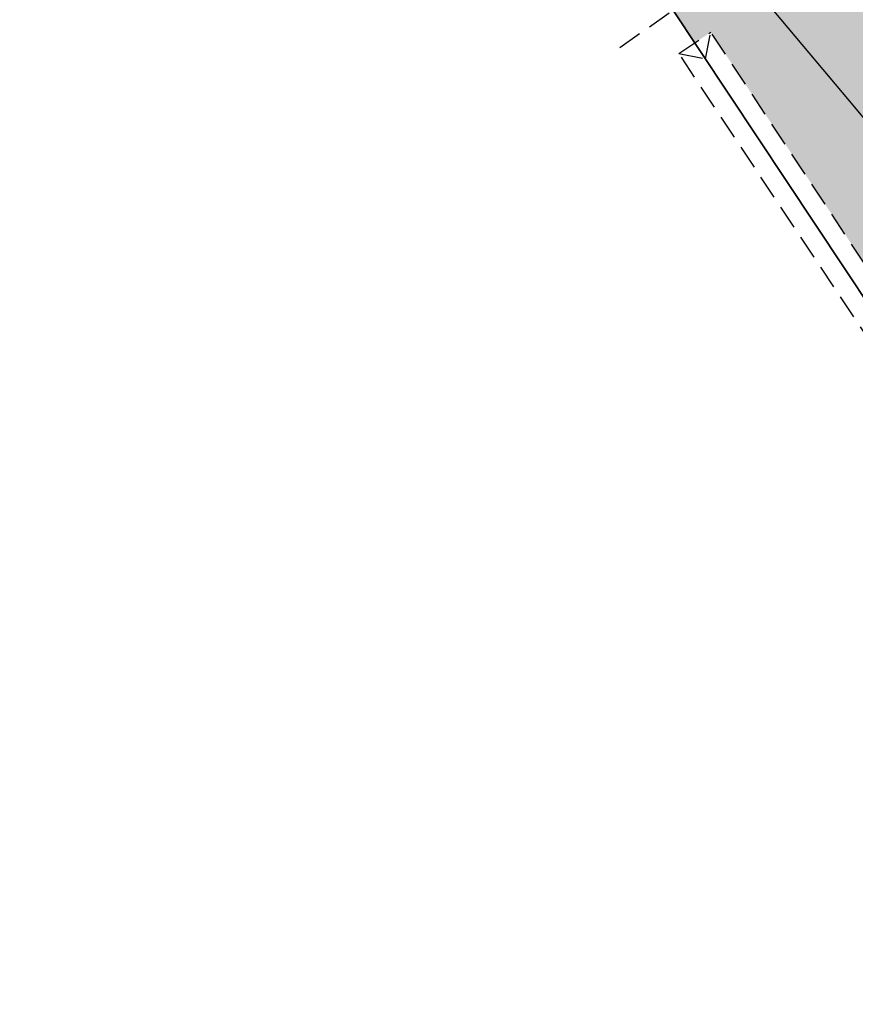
# Model space of a CAD drawing. Header units: metres. Extents: x 150631 to 152219, y 482740 to 484556.
# Tile 3 of 48: x 151716 to 151759, y 482915 to 482966. Entities that reach past the tile are written whole.
import ezdxf

# ---------------------------------------------------------------- set-up
doc = ezdxf.new("R2010")
doc.units = ezdxf.units.M
doc.linetypes.add('DASHED2', pattern=[0.375, 0.25, -0.125])
doc.layers.get('0').update_dxf_attribs({"lineweight": 25})
for name, color, linetype, lineweight, true_color in [('B-WE-KG-GRENS_PERCEEL-GV', 1, 'Continuous', 30, 0xff0000), ('N-WE-GR-STADSLANDBOUW-A', 7, 'Continuous', 35, 0xffff9e), ('N-WE-KG-GRENS_PERCEEL-G', 150, 'KG-PERCEEL', 35, 0x007fff)]:
    doc.layers.add(name, color=color, linetype=linetype, lineweight=lineweight, true_color=true_color)
doc.layers.add('N-WE-VH-VERHARDING_TEGEL-A', color=252, linetype='Continuous', lineweight=18, plot=False)
doc.styles.get("Standard").update_dxf_attribs({"font": 'NLCS-ISO.ttf'})
doc.linetypes.add('KG-PERCEEL', pattern='A,5.5,-2,["P",Standard,S=1.8,R=0,X=-0.5,Y=-0.9],-2,5.5,-2,[5,NLCS.shx,S=0.75,R=0,X=0,Y=0],-2', length=19)

msp = doc.modelspace()

# ---------------------------------------------------------------- hatches: boundary and pattern name
at = {"layer": 'N-WE-GR-STADSLANDBOUW-A', "transparency": 33554559}
h = msp.add_hatch(color=256, dxfattribs=at)
h.dxf.hatch_style = 1
h.paths.add_polyline_path([(151753.384, 482971.977, 0.440963), (151753.764, 482974.906), (151714.36, 483021.518, -0.001731), (151687.592, 483053.407), (151684.821, 483051.467), (151691.394, 483043.521), (151730.959, 482997.1), (151735.885, 482989.682), (151751.733, 482970.819)])
h.paths.add_polyline_path([(151751.733, 482970.819), (151735.885, 482989.682), (151748.358, 482970.898), (151747.525, 482970.344), (151748.647, 482968.656)])
h.paths.add_polyline_path([(151764.769, 482961.887), (151757.653, 482970.305, 0.38796), (151754.978, 482970.651), (151753.025, 482969.282), (151758.92, 482962.265), (151766.519, 482953.191, -0.046534), (151766.632, 482955.37, 0.21488)])
h.paths.add_polyline_path([(151779.865, 482933.574), (151769.286, 482946.089, -0.166679), (151766.519, 482953.191), (151758.92, 482962.265), (151753.025, 482969.282), (151749.753, 482966.989), (151750.882, 482965.289), (151751.715, 482965.843), (151783.599, 482917.827), (151786.153, 482919.719)])
h.paths.add_polyline_path([(151792.781, 482925.473, -0.234205), (151783.206, 482929.622), (151779.865, 482933.574), (151786.153, 482919.719), (151786.322, 482919.843, -0.338479), (151789.257, 482918.709), (151789.698, 482919.02), (151790.836, 482919.822), (151796.912, 482924.104, 0.187702)])
h.paths.add_polyline_path([(151803.685, 482928.878), (151799.73, 482926.09, 0.120629), (151800.365, 482924.813), (151800.88, 482924.204), (151801.644, 482924.85, 0.202673)])
h.paths.add_polyline_path([(151803.685, 482928.88, 0.104912), (151803.349, 482931.264), (151800.72, 482929.041, 0.279538), (151799.73, 482926.091)])
at = {"layer": 'N-WE-VH-VERHARDING_TEGEL-A'}
h = msp.add_hatch(dxfattribs=at)
h.set_pattern_fill('AVH-TEGEL_150X300_HALFST', color=256, scale=2.5, angle=91.9435, pattern_type=2)
h.set_pattern_definition([(38.790132, (151065.31077, 483584.07514), (-0.2349261, 0.2922922), []), (128.79013, (151065.3108, 483584.0751), (-0.5845844, -0.4698522), [0.375, -0.375]), (128.79013, (151065.60306, 483584.31006), (-0.5845844, -0.4698522), [-0.375, 0.375])])
h.paths.add_polyline_path([(151715.697, 483022.648), (151766.105, 482963.017, -0.21488), (151768.364, 482955.118, 0.117703), (151768.779, 482950.493), (151770.15, 482948.855), (151775.76, 482941.205), (151775.868, 482941.013), (151784.542, 482930.751, 0.414214), (151798.635, 482929.57), (151802.641, 482932.956, 0.010538), (151802.481, 482933.153), (151801.515, 482934.296), (151797.505, 482930.907, -0.414214), (151785.879, 482931.881), (151771.958, 482948.348, -0.21488), (151770.095, 482954.865, 0.21488), (151767.442, 482964.147), (151717.033, 483023.777, -0.001802), (151689.184, 483056.963), (151687.746, 483055.956, 0.001808)])
h.paths.add_polyline_path([(151764.769, 482961.887, -0.21488), (151766.632, 482955.37, 0.046534), (151766.519, 482953.191), (151768.779, 482950.493, -0.117703), (151768.364, 482955.118, 0.21488), (151766.105, 482963.017), (151715.697, 483022.648, -0.001808), (151687.746, 483055.956), (151686.307, 483054.949, 0.001814), (151714.36, 483021.518)])

# ---------------------------------------------------------------- linework, layer by layer
at = {"linetype": 'DASHED2', "ltscale": 5}
msp.add_line((151750.049, 482964.736), (151751.715, 482965.843), dxfattribs=at)
at = {"linetype": 'DASHED2', "ltscale": 5, "flags": 128}
msp.add_lwpolyline([(151746.981, 482965.046), (151754.978, 482970.651)], dxfattribs=at)
at = {"linetype": 'DASHED2', "ltscale": 5}
for points in [[(151750.049, 482964.736), (151751.435, 482964.456), (151751.715, 482965.843)], [(151783.599, 482917.827), (151751.715, 482965.843)], [(151781.989, 482916.635), (151750.049, 482964.736)]]:
    msp.add_lwpolyline(points, dxfattribs=at)
at = {"layer": 'B-WE-KG-GRENS_PERCEEL-GV', "flags": 128}
msp.add_lwpolyline([(151654.595, 483086.435), (151680.575, 483055.325), (151690.628, 483042.878), (151727.216, 483000), (151758.92, 482962.265), (151770.15, 482948.855), (151775.76, 482941.205), (151779.107, 482935.244), (151787.253, 482917.296), (151789.698, 482919.02), (151790.836, 482919.822), (151817.202, 482938.408), (151809.591, 482945.888), (151798.81, 482956.485), (151777.85, 482980.465), (151674.555, 483103.255)], dxfattribs=at)
at = {"layer": 'N-WE-KG-GRENS_PERCEEL-G', "color": 242, "true_color": 0xcd2027}
msp.add_lwpolyline([(151784.156, 482915.181), (151730.159, 482996.497)], dxfattribs=at)

doc.saveas('drawing.dxf')
